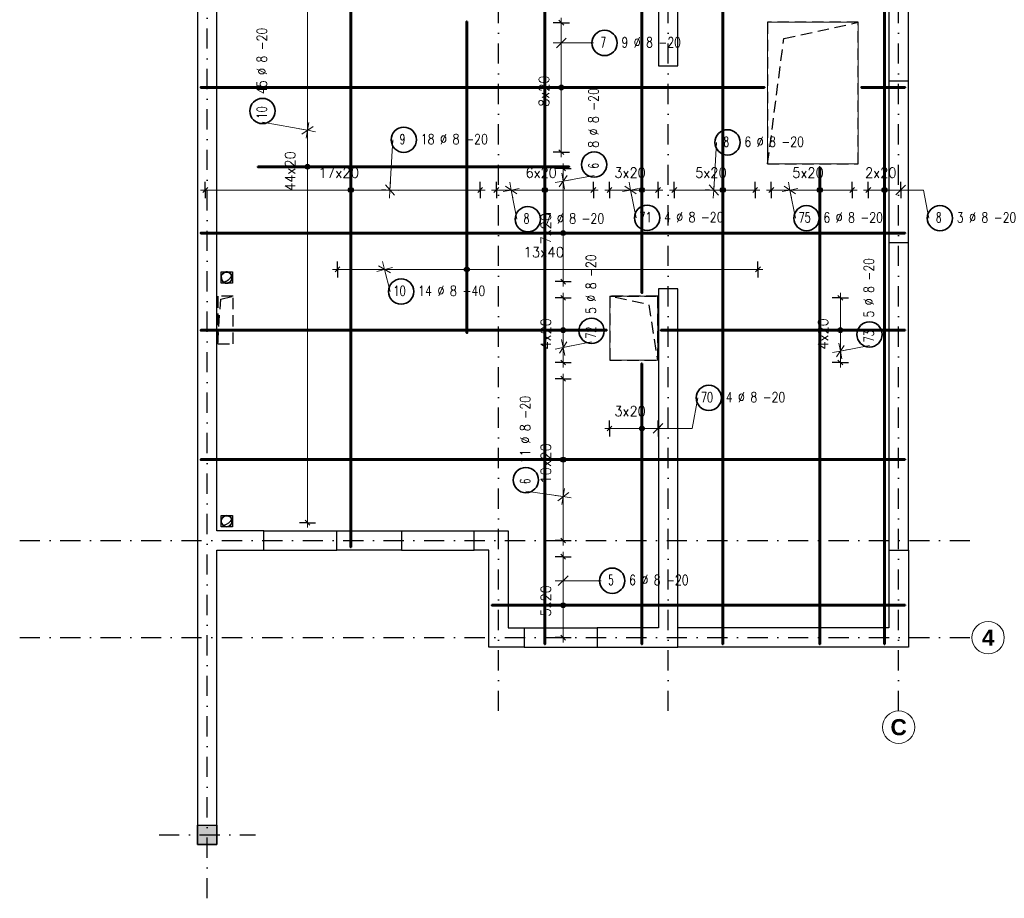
# Model space of a CAD drawing. Header units: millimetres. Extents: x -59549 to 24928, y -40343 to 39139.
# Tile 24 of 27: x -7248 to 4928, y 21869 to 32728. Entities that reach past the tile are written whole.
import ezdxf
from ezdxf.enums import TextEntityAlignment as Align

# ---------------------------------------------------------------- set-up
doc = ezdxf.new("R2010")
doc.units = ezdxf.units.MM
doc.header["$MEASUREMENT"] = 0
doc.set_wipeout_variables(frame=1)
for name, pattern in [('DASHDOT', [25.4, 12.7, -6.35, 0, -6.35]), ('DASHDOTX2', [2, 1, -0.5, 0, -0.5]), ('Hidden', [7.14375, 4.7625, -2.38125])]:
    doc.linetypes.add(name, pattern=pattern)
for name, color, linetype in [('k-nadproża', 4, 'Hidden'), ('k-osie', 1, 'DASHDOT'), ('k-stropy', 4, 'Hidden'), ('k-słupy', 2, 'Continuous'), ('k-ściany', 2, 'Continuous')]:
    doc.layers.add(name, color=color, linetype=linetype)
doc.layers.add('Ogólne', color=7, linetype='Continuous', lineweight=25)
doc.styles.add('ROMANS', font='romans__.ttf')
doc.styles.add('STYL_AUTOMATYCZNY_1', font='arialbd.ttf')

# ---------------------------------------------------------------- blocks, each defined once
blk = doc.blocks.new('KRESKOWANIE_0')
at = {"layer": 'Ogólne', "color": 7, "linetype": 'Continuous', "lineweight": 18, "transparency": 33554687}
for p, q in [((-4.246, 31.463), (-3.689, 31.361)), ((-3.689, 31.361), (-3.671, 31.459)), ((-3.689, 31.361), (-3.787, 31.379)), ((-3.759, 31.313), (-3.619, 31.409)), ((-3.689, 31.361), (-3.707, 31.263)), ((-3.689, 31.361), (-3.59, 31.343))]:
    blk.add_line(p, q, dxfattribs=at)
blk = doc.blocks.new('KRESKOWANIE_75')
at = {"layer": 'Ogólne', "color": 7, "linetype": 'Continuous', "lineweight": 18, "transparency": 33554687}
for p, q in [((-0.467, 25.854), (-0.587, 25.734)), ((-0.527, 25.794), (-0.527, 25.894)), ((-0.527, 25.794), (-0.627, 25.794)), ((-0.057, 25.794), (-0.527, 25.794)), ((-0.527, 25.794), (-0.427, 25.794)), ((-0.527, 25.794), (-0.527, 25.694))]:
    blk.add_line(p, q, dxfattribs=at)
blk = doc.blocks.new('KRESKOWANIE_76')
at = {"layer": 'Ogólne', "color": 7, "linetype": 'Continuous', "lineweight": 18, "transparency": 33554687}
for p, q in [((1.369, 31.212), (1.335, 30.623)), ((1.279, 30.687), (1.392, 30.56)), ((1.335, 30.623), (1.341, 30.723)), ((1.335, 30.623), (1.235, 30.629)), ((1.335, 30.623), (1.329, 30.523)), ((1.335, 30.623), (1.435, 30.617))]:
    blk.add_line(p, q, dxfattribs=at)
blk = doc.blocks.new('KRESKOWANIE_77')
at = {"layer": 'Ogólne', "color": 7, "linetype": 'Continuous', "lineweight": 18, "transparency": 33554687}
for p, q in [((-2.635, 31.244), (-2.669, 30.623)), ((-2.726, 30.686), (-2.613, 30.56)), ((-2.669, 30.623), (-2.664, 30.723)), ((-2.669, 30.623), (-2.769, 30.629)), ((-2.669, 30.623), (-2.675, 30.523)), ((-2.669, 30.623), (-2.569, 30.618))]:
    blk.add_line(p, q, dxfattribs=at)
blk = doc.blocks.new('KRESKOWANIE_78')
at = {"layer": 'Ogólne', "color": 7, "linetype": 'Continuous', "lineweight": 18, "transparency": 33554687}
for p, q in [((-1.17, 30.623), (-1.188, 30.721)), ((-1.17, 30.623), (-1.268, 30.605)), ((-1.1, 30.575), (-1.24, 30.671)), ((-1.17, 30.623), (-1.072, 30.642)), ((-1.102, 30.262), (-1.17, 30.623)), ((-1.17, 30.623), (-1.151, 30.525))]:
    blk.add_line(p, q, dxfattribs=at)
blk = doc.blocks.new('KRESKOWANIE_79')
at = {"layer": 'Ogólne', "color": 7, "linetype": 'Continuous', "lineweight": 18, "transparency": 33554687}
for p, q in [((0.306, 30.623), (0.287, 30.721)), ((0.306, 30.623), (0.208, 30.604)), ((0.377, 30.576), (0.236, 30.67)), ((0.306, 30.623), (0.404, 30.643)), ((0.374, 30.279), (0.306, 30.623)), ((0.306, 30.623), (0.326, 30.525))]:
    blk.add_line(p, q, dxfattribs=at)
blk = doc.blocks.new('KRESKOWANIE_80')
at = {"layer": 'Ogólne', "color": 7, "linetype": 'Continuous', "lineweight": 18, "transparency": 33554687}
for p, q in [((0.647, 27.676), (0.647, 27.776)), ((0.647, 27.676), (0.547, 27.676)), ((0.707, 27.736), (0.587, 27.616)), ((0.647, 27.676), (0.747, 27.676)), ((0.647, 27.676), (0.647, 27.576))]:
    blk.add_line(p, q, dxfattribs=at)
blk.add_lwpolyline([(1.138, 28.054), (1.07, 27.676), (0.647, 27.676)], dxfattribs=at)
blk = doc.blocks.new('KRESKOWANIE_81')
at = {"layer": 'Ogólne', "color": 7, "linetype": 'Continuous', "lineweight": 18, "transparency": 33554687}
for p, q in [((2.278, 30.623), (2.259, 30.721)), ((2.278, 30.623), (2.18, 30.604)), ((2.348, 30.576), (2.207, 30.671)), ((2.278, 30.623), (2.376, 30.642)), ((2.346, 30.275), (2.278, 30.623)), ((2.278, 30.623), (2.297, 30.525))]:
    blk.add_line(p, q, dxfattribs=at)
blk = doc.blocks.new('KRESKOWANIE_82')
at = {"layer": 'Ogólne', "color": 7, "linetype": 'Continuous', "lineweight": 18, "transparency": 33554687}
for p, q in [((3.647, 30.623), (3.647, 30.723)), ((3.647, 30.623), (3.547, 30.623)), ((3.707, 30.683), (3.587, 30.563)), ((3.647, 30.623), (3.747, 30.623)), ((3.647, 30.623), (3.647, 30.523))]:
    blk.add_line(p, q, dxfattribs=at)
blk.add_lwpolyline([(3.996, 30.275), (3.928, 30.623), (3.647, 30.623)], dxfattribs=at)
blk = doc.blocks.new('KRESKOWANIE_84')
at = {"layer": 'Ogólne', "color": 7, "linetype": 'Continuous', "lineweight": 18, "transparency": 33554687}
for p, q in [((-0.527, 26.834), (-0.512, 26.933)), ((-0.988, 26.902), (-0.527, 26.834)), ((-0.527, 26.834), (-0.626, 26.848)), ((-0.595, 26.783), (-0.459, 26.884)), ((-0.527, 26.834), (-0.542, 26.735)), ((-0.527, 26.834), (-0.428, 26.819))]:
    blk.add_line(p, q, dxfattribs=at)
blk = doc.blocks.new('KRESKOWANIE_85')
at = {"layer": 'Ogólne', "color": 7, "linetype": 'Continuous', "lineweight": 18, "transparency": 33554687}
for p, q in [((-0.527, 30.733), (-0.545, 30.831)), ((-0.527, 30.733), (-0.625, 30.715)), ((-0.478, 30.802), (-0.576, 30.663)), ((-0.144, 30.801), (-0.527, 30.733)), ((-0.527, 30.733), (-0.429, 30.75)), ((-0.527, 30.733), (-0.509, 30.634))]:
    blk.add_line(p, q, dxfattribs=at)
blk = doc.blocks.new('KRESKOWANIE_86')
at = {"layer": 'Ogólne', "color": 7, "linetype": 'Continuous', "lineweight": 18, "transparency": 33554687}
for p, q in [((-0.55, 32.441), (-0.55, 32.541)), ((-0.55, 32.441), (-0.65, 32.441)), ((-0.49, 32.501), (-0.61, 32.381)), ((-0.152, 32.441), (-0.55, 32.441)), ((-0.55, 32.441), (-0.45, 32.441)), ((-0.55, 32.441), (-0.55, 32.341))]:
    blk.add_line(p, q, dxfattribs=at)
blk = doc.blocks.new('KRESKOWANIE_88')
at = {"layer": 'Ogólne', "color": 7, "linetype": 'Continuous', "lineweight": 18, "transparency": 33554687}
for p, q in [((-0.48, 28.748), (-0.574, 28.607)), ((-0.527, 28.677), (-0.546, 28.775)), ((-0.176, 28.746), (-0.527, 28.677)), ((-0.527, 28.677), (-0.625, 28.658)), ((-0.527, 28.677), (-0.429, 28.696)), ((-0.527, 28.677), (-0.508, 28.579))]:
    blk.add_line(p, q, dxfattribs=at)
blk = doc.blocks.new('KRESKOWANIE_89')
at = {"layer": 'Ogólne', "color": 7, "linetype": 'Continuous', "lineweight": 18, "transparency": 33554687}
for p, q in [((2.901, 28.633), (2.803, 28.615)), ((2.949, 28.703), (2.853, 28.563)), ((2.901, 28.633), (2.882, 28.731)), ((3.261, 28.701), (2.901, 28.633)), ((2.901, 28.633), (2.999, 28.652)), ((2.901, 28.633), (2.92, 28.535))]:
    blk.add_line(p, q, dxfattribs=at)
blk = doc.blocks.new('KRESKOWANIE_90')
at = {"layer": 'Ogólne', "color": 7, "linetype": 'Continuous', "lineweight": 18, "transparency": 33554687}
for p, q in [((-2.736, 29.642), (-2.76, 29.739)), ((-2.736, 29.642), (-2.833, 29.618)), ((-2.663, 29.598), (-2.809, 29.685)), ((-2.736, 29.642), (-2.639, 29.666)), ((-2.668, 29.368), (-2.736, 29.642)), ((-2.736, 29.642), (-2.712, 29.545))]:
    blk.add_line(p, q, dxfattribs=at)

msp = doc.modelspace()

# ---------------------------------------------------------------- hatches: boundary and pattern name
at = {"layer": 'k-słupy'}
msp.add_hatch(color=256, dxfattribs=at).paths.add_polyline_path([(-4808.27, 22533.69), (-5048.27, 22533.69), (-5048.27, 22773.69), (-4808.27, 22773.69)])
at = {"layer": 'Ogólne', "linetype": 'Continuous', "lineweight": 25, "transparency": 33554687}
for points in [[(-580.13, 31890.82), (-520.14, 31890.82), (-524.34, 31905.82)], [(-580.13, 31890.82), (-524.34, 31905.82), (-575.93, 31905.82)], [(-575.93, 31905.82), (-524.34, 31905.82), (-535.14, 31916.62)], [(-575.93, 31905.82), (-535.14, 31916.62), (-565.13, 31916.62)], [(-565.13, 31916.62), (-535.14, 31916.62), (-550.13, 31920.82)], [(-575.93, 31875.82), (-520.14, 31890.82), (-580.13, 31890.82)], [(-575.93, 31875.82), (-524.34, 31875.82), (-520.14, 31890.82)], [(-565.13, 31865.02), (-524.34, 31875.82), (-575.93, 31875.82)], [(-565.13, 31865.02), (-535.14, 31865.02), (-524.34, 31875.82)], [(-535.14, 31865.02), (-565.13, 31865.02), (-550.13, 31860.82)], [(-3714.49, 30925.82), (-3662.89, 30925.82), (-3673.69, 30936.62)], [(-3714.49, 30925.82), (-3673.69, 30936.62), (-3703.69, 30936.62)], [(-3703.69, 30936.62), (-3673.69, 30936.62), (-3688.69, 30940.82)], [(-3718.69, 30910.82), (-3658.69, 30910.82), (-3662.89, 30925.82)], [(-3718.69, 30910.82), (-3662.89, 30925.82), (-3714.49, 30925.82)], [(-3714.49, 30895.82), (-3658.69, 30910.82), (-3718.69, 30910.82)], [(-3714.49, 30895.82), (-3662.89, 30895.82), (-3658.69, 30910.82)], [(-3703.69, 30885.02), (-3662.89, 30895.82), (-3714.49, 30895.82)], [(-3703.69, 30885.02), (-3673.69, 30885.02), (-3662.89, 30895.82)], [(-3673.69, 30885.02), (-3703.69, 30885.02), (-3688.69, 30880.82)], [(-3179.07, 30608.21), (-3179.07, 30638.21), (-3183.27, 30623.21)], [(-3179.07, 30638.21), (-3168.27, 30597.41), (-3168.27, 30649.01)], [(-3179.07, 30638.21), (-3179.07, 30608.21), (-3168.27, 30597.41)], [(-3168.27, 30649.01), (-3153.27, 30593.21), (-3153.27, 30653.21)], [(-3168.27, 30649.01), (-3168.27, 30597.41), (-3153.27, 30593.21)], [(-3153.27, 30653.21), (-3153.27, 30593.21), (-3138.27, 30597.41)], [(-3153.27, 30653.21), (-3138.27, 30597.41), (-3138.27, 30649.01)], [(-3138.27, 30649.01), (-3138.27, 30597.41), (-3127.47, 30608.21)], [(-3138.27, 30649.01), (-3127.47, 30608.21), (-3127.47, 30638.21)], [(-3127.47, 30638.21), (-3127.47, 30608.21), (-3123.27, 30623.21)], [(-779.07, 30608.21), (-779.07, 30638.21), (-783.27, 30623.21)], [(-779.07, 30638.21), (-768.27, 30597.41), (-768.27, 30649.01)], [(-779.07, 30638.21), (-779.07, 30608.21), (-768.27, 30597.41)], [(-768.27, 30649.01), (-753.27, 30593.21), (-753.27, 30653.21)], [(-768.27, 30649.01), (-768.27, 30597.41), (-753.27, 30593.21)], [(-753.27, 30653.21), (-753.27, 30593.21), (-738.27, 30597.41)], [(-753.27, 30653.21), (-738.27, 30597.41), (-738.27, 30649.01)], [(-738.27, 30649.01), (-738.27, 30597.41), (-727.47, 30608.21)], [(-738.27, 30649.01), (-727.47, 30608.21), (-727.47, 30638.21)], [(-727.47, 30638.21), (-727.47, 30608.21), (-723.27, 30623.21)], [(420.93, 30608.21), (420.93, 30638.21), (416.73, 30623.21)], [(420.93, 30638.21), (431.73, 30597.41), (431.73, 30649.01)], [(420.93, 30638.21), (420.93, 30608.21), (431.73, 30597.41)], [(431.73, 30649.01), (446.73, 30593.21), (446.73, 30653.21)], [(431.73, 30649.01), (431.73, 30597.41), (446.73, 30593.21)], [(446.73, 30653.21), (446.73, 30593.21), (461.73, 30597.41)], [(446.73, 30653.21), (461.73, 30597.41), (461.73, 30649.01)], [(461.73, 30649.01), (461.73, 30597.41), (472.53, 30608.21)], [(461.73, 30649.01), (472.53, 30608.21), (472.53, 30638.21)], [(472.53, 30638.21), (472.53, 30608.21), (476.73, 30623.21)], [(1420.93, 30608.21), (1420.93, 30638.21), (1416.73, 30623.21)], [(1420.93, 30638.21), (1431.73, 30597.41), (1431.73, 30649.01)], [(1420.93, 30638.21), (1420.93, 30608.21), (1431.73, 30597.41)], [(1431.73, 30649.01), (1446.73, 30593.21), (1446.73, 30653.21)], [(1431.73, 30649.01), (1431.73, 30597.41), (1446.73, 30593.21)], [(1446.73, 30653.21), (1446.73, 30593.21), (1461.73, 30597.41)], [(1446.73, 30653.21), (1461.73, 30597.41), (1461.73, 30649.01)], [(1461.73, 30649.01), (1461.73, 30597.41), (1472.53, 30608.21)], [(1461.73, 30649.01), (1472.53, 30608.21), (1472.53, 30638.21)], [(1472.53, 30638.21), (1472.53, 30608.21), (1476.73, 30623.21)], [(2620.93, 30608.21), (2620.93, 30638.21), (2616.73, 30623.21)], [(2620.93, 30638.21), (2631.73, 30597.41), (2631.73, 30649.01)], [(2620.93, 30638.21), (2620.93, 30608.21), (2631.73, 30597.41)], [(2631.73, 30649.01), (2646.73, 30593.21), (2646.73, 30653.21)], [(2631.73, 30649.01), (2631.73, 30597.41), (2646.73, 30593.21)], [(2646.73, 30653.21), (2646.73, 30593.21), (2661.73, 30597.41)], [(2646.73, 30653.21), (2661.73, 30597.41), (2661.73, 30649.01)], [(2661.73, 30649.01), (2661.73, 30597.41), (2672.53, 30608.21)], [(2661.73, 30649.01), (2672.53, 30608.21), (2672.53, 30638.21)], [(2672.53, 30638.21), (2672.53, 30608.21), (2676.73, 30623.21)], [(3420.93, 30608.21), (3420.93, 30638.21), (3416.73, 30623.21)], [(3420.93, 30638.21), (3431.73, 30597.41), (3431.73, 30649.01)], [(3420.93, 30638.21), (3420.93, 30608.21), (3431.73, 30597.41)], [(3431.73, 30649.01), (3446.73, 30593.21), (3446.73, 30653.21)], [(3431.73, 30649.01), (3431.73, 30597.41), (3446.73, 30593.21)], [(3446.73, 30653.21), (3446.73, 30593.21), (3461.73, 30597.41)], [(3446.73, 30653.21), (3461.73, 30597.41), (3461.73, 30649.01)], [(3461.73, 30649.01), (3461.73, 30597.41), (3472.53, 30608.21)], [(3461.73, 30649.01), (3472.53, 30608.21), (3472.53, 30638.21)], [(3472.53, 30638.21), (3472.53, 30608.21), (3476.73, 30623.21)], [(-556.98, 30090.82), (-496.98, 30090.82), (-501.18, 30105.82)], [(-556.98, 30090.82), (-501.18, 30105.82), (-552.78, 30105.82)], [(-552.78, 30075.82), (-496.98, 30090.82), (-556.98, 30090.82)], [(-552.78, 30105.82), (-501.18, 30105.82), (-511.98, 30116.62)], [(-552.78, 30105.82), (-511.98, 30116.62), (-541.98, 30116.62)], [(-552.78, 30075.82), (-501.18, 30075.82), (-496.98, 30090.82)], [(-541.98, 30116.62), (-511.98, 30116.62), (-526.98, 30120.82)], [(-541.98, 30065.02), (-501.18, 30075.82), (-552.78, 30075.82)], [(-541.98, 30065.02), (-511.98, 30065.02), (-501.18, 30075.82)], [(-511.98, 30065.02), (-541.98, 30065.02), (-526.98, 30060.82)], [(-1743.88, 29626.72), (-1743.88, 29656.72), (-1748.08, 29641.72)], [(-1743.88, 29656.72), (-1733.08, 29615.92), (-1733.08, 29667.52)], [(-1743.88, 29656.72), (-1743.88, 29626.72), (-1733.08, 29615.92)], [(-1733.08, 29667.52), (-1718.08, 29611.72), (-1718.08, 29671.72)], [(-1733.08, 29667.52), (-1733.08, 29615.92), (-1718.08, 29611.72)], [(-1718.08, 29671.72), (-1718.08, 29611.72), (-1703.08, 29615.92)], [(-1718.08, 29671.72), (-1703.08, 29615.92), (-1703.08, 29667.52)], [(-1703.08, 29667.52), (-1703.08, 29615.92), (-1692.28, 29626.72)], [(-1703.08, 29667.52), (-1692.28, 29626.72), (-1692.28, 29656.72)], [(-1692.28, 29656.72), (-1692.28, 29626.72), (-1688.08, 29641.72)], [(-556.98, 28890.82), (-496.98, 28890.82), (-501.18, 28905.82)], [(-556.98, 28890.82), (-501.18, 28905.82), (-552.78, 28905.82)], [(-552.78, 28875.82), (-496.98, 28890.82), (-556.98, 28890.82)], [(-552.78, 28905.82), (-501.18, 28905.82), (-511.98, 28916.62)], [(-552.78, 28905.82), (-511.98, 28916.62), (-541.98, 28916.62)], [(-552.78, 28875.82), (-501.18, 28875.82), (-496.98, 28890.82)], [(-541.98, 28865.02), (-501.18, 28875.82), (-552.78, 28875.82)], [(-541.98, 28916.62), (-511.98, 28916.62), (-526.98, 28920.82)], [(-541.98, 28865.02), (-511.98, 28865.02), (-501.18, 28875.82)], [(-511.98, 28865.02), (-541.98, 28865.02), (-526.98, 28860.82)], [(2871.03, 28890.82), (2931.03, 28890.82), (2926.83, 28905.82)], [(2871.03, 28890.82), (2926.83, 28905.82), (2875.23, 28905.82)], [(2875.23, 28875.82), (2931.03, 28890.82), (2871.03, 28890.82)], [(2875.23, 28905.82), (2926.83, 28905.82), (2916.03, 28916.62)], [(2875.23, 28905.82), (2916.03, 28916.62), (2886.03, 28916.62)], [(2875.23, 28875.82), (2926.83, 28875.82), (2931.03, 28890.82)], [(2886.03, 28865.02), (2926.83, 28875.82), (2875.23, 28875.82)], [(2886.03, 28916.62), (2916.03, 28916.62), (2901.03, 28920.82)], [(2886.03, 28865.02), (2916.03, 28865.02), (2926.83, 28875.82)], [(2916.03, 28865.02), (2886.03, 28865.02), (2901.03, 28860.82)], [(420.93, 27661.07), (420.93, 27691.07), (416.73, 27676.07)], [(420.93, 27691.07), (431.73, 27650.27), (431.73, 27701.87)], [(420.93, 27691.07), (420.93, 27661.07), (431.73, 27650.27)], [(431.73, 27701.87), (446.73, 27646.07), (446.73, 27706.07)], [(431.73, 27701.87), (431.73, 27650.27), (446.73, 27646.07)], [(446.73, 27706.07), (446.73, 27646.07), (461.73, 27650.27)], [(446.73, 27706.07), (461.73, 27650.27), (461.73, 27701.87)], [(461.73, 27701.87), (461.73, 27650.27), (472.53, 27661.07)], [(461.73, 27701.87), (472.53, 27661.07), (472.53, 27691.07)], [(472.53, 27691.07), (472.53, 27661.07), (476.73, 27676.07)], [(-556.98, 27290.82), (-496.98, 27290.82), (-501.18, 27305.82)], [(-556.98, 27290.82), (-501.18, 27305.82), (-552.78, 27305.82)], [(-552.78, 27275.82), (-496.98, 27290.82), (-556.98, 27290.82)], [(-552.78, 27305.82), (-501.18, 27305.82), (-511.98, 27316.62)], [(-552.78, 27305.82), (-511.98, 27316.62), (-541.98, 27316.62)], [(-552.78, 27275.82), (-501.18, 27275.82), (-496.98, 27290.82)], [(-541.98, 27265.02), (-501.18, 27275.82), (-552.78, 27275.82)], [(-541.98, 27316.62), (-511.98, 27316.62), (-526.98, 27320.82)], [(-541.98, 27265.02), (-511.98, 27265.02), (-501.18, 27275.82)], [(-511.98, 27265.02), (-541.98, 27265.02), (-526.98, 27260.82)], [(-556.98, 25490.82), (-496.98, 25490.82), (-501.18, 25505.82)], [(-556.98, 25490.82), (-501.18, 25505.82), (-552.78, 25505.82)], [(-552.78, 25475.82), (-496.98, 25490.82), (-556.98, 25490.82)], [(-552.78, 25505.82), (-501.18, 25505.82), (-511.98, 25516.62)], [(-552.78, 25505.82), (-511.98, 25516.62), (-541.98, 25516.62)], [(-552.78, 25475.82), (-501.18, 25475.82), (-496.98, 25490.82)], [(-541.98, 25465.02), (-501.18, 25475.82), (-552.78, 25475.82)], [(-541.98, 25516.62), (-511.98, 25516.62), (-526.98, 25520.82)], [(-541.98, 25465.02), (-511.98, 25465.02), (-501.18, 25475.82)], [(-511.98, 25465.02), (-541.98, 25465.02), (-526.98, 25460.82)]]:
    msp.add_hatch(color=7, dxfattribs=at).paths.add_polyline_path(points)

# ---------------------------------------------------------------- linework, layer by layer
at = {"layer": 'k-nadproża', "linetype": 'Continuous', "ltscale": 30}
for p, q in [((3501.73, 31970.82), (3501.73, 29970.82)), ((3741.73, 29970.82), (3741.73, 31970.82)), ((-4228.27, 26410.82), (-3328.27, 26410.82)), ((-2528.27, 26410.82), (-1628.27, 26410.82)), ((-4228.27, 26170.82), (-3328.27, 26170.82)), ((-2528.27, 26170.82), (-1628.27, 26170.82)), ((-1008.27, 25210.82), (-108.27, 25210.82)), ((-1008.27, 24970.82), (-108.27, 24970.82))]:
    msp.add_line(p, q, dxfattribs=at)
for points in [[(3741.73, 26170.82), (3741.73, 24970.82), (891.73, 24970.82)], [(3501.73, 26170.82), (3501.73, 25210.82), (891.73, 25210.82)]]:
    msp.add_lwpolyline(points, dxfattribs=at)
at = {"layer": 'k-osie', "linetype": 'DASHDOTX2', "ltscale": 250}
for p, q in [((-4928.27, 21868.85), (-4928.27, 38410.82)), ((-1328.27, 24184.17), (-1328.27, 38410.82)), ((771.73, 24184.17), (771.73, 38410.82)), ((3621.73, 24184.17), (3621.73, 38410.82)), ((-7248.27, 26290.82), (4528.38, 26290.82)), ((-7248.27, 25090.82), (4528.38, 25090.82)), ((-5524.08, 22653.69), (-4332.46, 22653.69))]:
    msp.add_line(p, q, dxfattribs=at)
at = {"layer": 'k-osie', "color": 3, "linetype": 'Continuous', "lineweight": 13}
for centre in [(4728.38, 25090.82), (3621.73, 23984.17)]:
    msp.add_circle(centre, 200, dxfattribs=at)
at = {"layer": 'k-stropy', "color": 1, "linetype": 'Hidden', "ltscale": 30}
for p, q in [((2201.73, 32495.82), (3121.73, 32695.82)), ((2001.73, 30944.82), (2201.73, 32495.82))]:
    msp.add_line(p, q, dxfattribs=at)
for points in [[(2001.73, 30944.82), (3121.73, 30944.82), (3121.73, 32695.82), (2001.73, 32695.82)], [(-4608.27, 29310.82), (-4798.27, 29310.82), (-4798.27, 28720.82), (-4762.63, 29275.69)], [(-4798.27, 28720.82), (-4608.27, 28720.82), (-4608.27, 29310.82), (-4798.27, 29310.82)], [(51.73, 28520.82), (641.73, 28520.82), (641.73, 29310.82), (51.73, 29310.82)]]:
    msp.add_lwpolyline(points, close=True, dxfattribs=at)
at = {"layer": 'k-stropy', "color": 1, "linetype": 'Hidden', "ltscale": 30, "flags": 128}
msp.add_lwpolyline([(51.73, 29310.82), (641.73, 29310.82), (641.73, 28520.82), (534.87, 29205.49)], close=True, dxfattribs=at)
at = {"layer": 'k-słupy'}
msp.add_lwpolyline([(-4808.27, 22533.69), (-5048.27, 22533.69), (-5048.27, 22773.69), (-4808.27, 22773.69)], close=True, dxfattribs=at)
at = {"layer": 'k-ściany'}
for points in [[(-4808.27, 26410.82), (-4808.27, 35970.82), (-3248.27, 35970.82), (-3248.27, 36210.82), (-5048.27, 36210.82), (-5048.27, 22533.69), (-4808.27, 22533.69), (-4808.27, 26170.82), (-4228.27, 26170.82), (-4228.27, 26410.82), (-4808.27, 26410.82)], [(-408.27, 36210.82), (-408.27, 35970.82), (651.73, 35970.82), (651.73, 32159.44), (891.73, 32159.44), (891.73, 35970.82), (3501.73, 35970.82), (3501.73, 31970.82), (3741.73, 31970.82), (3741.73, 36210.82), (-408.27, 36210.82)], [(3741.73, 26170.82), (3741.73, 29970.82), (3501.73, 29970.82), (3501.73, 26170.82), (3741.73, 26170.82)], [(-108.27, 24970.82), (891.73, 24970.82), (891.73, 29400.82), (651.73, 29400.82), (651.73, 25210.82), (-108.27, 25210.82), (-108.27, 24970.82)], [(-1628.27, 26410.82), (-1208.27, 26410.82), (-1208.27, 25210.82), (-1008.27, 25210.82), (-1008.27, 24970.82), (-1448.27, 24970.82), (-1448.27, 26170.82), (-1628.27, 26170.82), (-1628.27, 26410.82)]]:
    msp.add_lwpolyline(points, dxfattribs=at)
msp.add_lwpolyline([(-3328.27, 26410.82), (-2528.27, 26410.82), (-2528.27, 26170.82), (-3328.27, 26170.82)], close=True, dxfattribs=at)
at = {"layer": 'Ogólne', "color": 7, "linetype": 'Continuous', "lineweight": 18, "transparency": 33554687}
for p, q in [((-3688.69, 30910.82), (-3688.69, 35310.82)), ((-550.13, 32690.82), (-550.13, 32750.82)), ((-550.13, 31890.82), (-550.13, 32690.82)), ((-550.13, 31090.82), (-550.13, 31890.82)), ((-550.13, 31090.82), (-550.13, 31030.82)), ((-526.98, 30890.82), (-526.98, 30950.82)), ((-3688.69, 26510.82), (-3688.69, 30910.82)), ((-526.98, 30090.82), (-526.98, 30890.82)), ((-4953.27, 30623.21), (-5013.27, 30623.21)), ((-3153.27, 30623.21), (-1553.27, 30623.21)), ((-1553.27, 30623.21), (-1493.27, 30623.21)), ((-1353.27, 30623.21), (-1413.27, 30623.21)), ((-753.27, 30623.21), (-153.27, 30623.21)), ((-153.27, 30623.21), (-93.27, 30623.21)), ((46.73, 30623.21), (-13.27, 30623.21)), ((46.73, 30623.21), (446.73, 30623.21)), ((446.73, 30623.21), (646.73, 30623.21)), ((646.73, 30623.21), (706.73, 30623.21)), ((846.73, 30623.21), (786.73, 30623.21)), ((1446.73, 30623.21), (1846.73, 30623.21)), ((1846.73, 30623.21), (1906.73, 30623.21)), ((2046.73, 30623.21), (1986.73, 30623.21)), ((2646.73, 30623.21), (3046.73, 30623.21)), ((3046.73, 30623.21), (3106.73, 30623.21)), ((3246.73, 30623.21), (3186.73, 30623.21)), ((3246.73, 30623.21), (3446.73, 30623.21)), ((3446.73, 30623.21), (3646.73, 30623.21)), ((3646.73, 30623.21), (3706.73, 30623.21)), ((-526.98, 29490.82), (-526.98, 30090.82)), ((-3318.08, 29641.72), (-3378.08, 29641.72)), ((-3318.08, 29641.72), (-1718.08, 29641.72)), ((1881.92, 29641.72), (1941.92, 29641.72)), ((-526.98, 29490.82), (-526.98, 29430.82)), ((-526.98, 29290.82), (-526.98, 29350.82)), ((2901.03, 29290.82), (2901.03, 29350.82)), ((-526.98, 28890.82), (-526.98, 29290.82)), ((2901.03, 28890.82), (2901.03, 29290.82)), ((-526.98, 28490.82), (-526.98, 28890.82)), ((2901.03, 28490.82), (2901.03, 28890.82)), ((-526.98, 28490.82), (-526.98, 28430.82)), ((2901.03, 28490.82), (2901.03, 28430.82)), ((-526.98, 28290.82), (-526.98, 28350.82)), ((-526.98, 27290.82), (-526.98, 28290.82)), ((46.73, 27676.07), (-13.27, 27676.07)), ((46.73, 27676.07), (446.73, 27676.07)), ((446.73, 27676.07), (646.73, 27676.07)), ((646.73, 27676.07), (706.73, 27676.07)), ((-526.98, 26290.82), (-526.98, 27290.82)), ((-3688.69, 26510.82), (-3688.69, 26450.82)), ((-526.98, 26290.82), (-526.98, 26230.82)), ((-526.98, 26090.82), (-526.98, 26150.82)), ((-526.98, 25490.82), (-526.98, 26090.82)), ((-526.98, 25090.82), (-526.98, 25490.82)), ((-526.98, 25090.82), (-526.98, 25030.82))]:
    msp.add_line(p, q, dxfattribs=at)
at = {"layer": 'Ogólne', "color": 7, "linetype": 'Continuous', "lineweight": 25, "transparency": 33554687}
for p, q in [((-550.13, 32690.82), (-650.13, 32690.82)), ((-520.14, 32660.82), (-580.13, 32720.82)), ((-550.13, 32690.82), (-450.14, 32690.82)), ((-550.13, 31890.82), (-650.13, 31890.82)), ((-550.13, 31890.82), (-450.14, 31890.82)), ((-550.13, 31090.82), (-650.13, 31090.82)), ((-520.14, 31060.82), (-580.13, 31120.82)), ((-550.13, 31090.82), (-450.14, 31090.82)), ((-3688.69, 30910.82), (-3788.69, 30910.82)), ((-3688.69, 30910.82), (-3588.69, 30910.82)), ((-526.98, 30890.82), (-626.98, 30890.82)), ((-496.98, 30860.82), (-556.98, 30920.82)), ((-526.98, 30890.82), (-426.98, 30890.82)), ((-4953.27, 30623.21), (-4953.27, 30723.21)), ((-3153.27, 30623.21), (-3153.27, 30723.21)), ((-1553.27, 30623.21), (-1553.27, 30723.21)), ((-1353.27, 30623.21), (-1353.27, 30723.21)), ((-753.27, 30623.21), (-753.27, 30723.21)), ((-153.27, 30623.21), (-153.27, 30723.21)), ((46.73, 30623.21), (46.73, 30723.21)), ((446.73, 30623.21), (446.73, 30723.21)), ((646.73, 30623.21), (646.73, 30723.21)), ((846.73, 30623.21), (846.73, 30723.21)), ((1446.73, 30623.21), (1446.73, 30723.21)), ((1846.73, 30623.21), (1846.73, 30723.21)), ((2046.73, 30623.21), (2046.73, 30723.21)), ((2646.73, 30623.21), (2646.73, 30723.21)), ((3046.73, 30623.21), (3046.73, 30723.21)), ((3246.73, 30623.21), (3246.73, 30723.21)), ((3446.73, 30623.21), (3446.73, 30723.21)), ((3646.73, 30623.21), (3646.73, 30723.21)), ((-4983.27, 30593.21), (-4923.27, 30653.21)), ((-4953.27, 30623.21), (-4953.27, 30523.21)), ((-3153.27, 30623.21), (-3153.27, 30523.21)), ((-1583.27, 30593.21), (-1523.27, 30653.21)), ((-1553.27, 30623.21), (-1553.27, 30523.21)), ((-1383.27, 30593.21), (-1323.27, 30653.21)), ((-1353.27, 30623.21), (-1353.27, 30523.21)), ((-753.27, 30623.21), (-753.27, 30523.21)), ((-183.27, 30593.21), (-123.27, 30653.21)), ((-153.27, 30623.21), (-153.27, 30523.21)), ((16.73, 30593.21), (76.73, 30653.21)), ((46.73, 30623.21), (46.73, 30523.21)), ((446.73, 30623.21), (446.73, 30523.21)), ((616.73, 30593.21), (676.73, 30653.21)), ((646.73, 30623.21), (646.73, 30523.21)), ((816.73, 30593.21), (876.73, 30653.21)), ((846.73, 30623.21), (846.73, 30523.21)), ((1446.73, 30623.21), (1446.73, 30523.21)), ((1816.73, 30593.21), (1876.73, 30653.21)), ((1846.73, 30623.21), (1846.73, 30523.21)), ((2016.73, 30593.21), (2076.73, 30653.21)), ((2046.73, 30623.21), (2046.73, 30523.21)), ((2646.73, 30623.21), (2646.73, 30523.21)), ((3016.73, 30593.21), (3076.73, 30653.21)), ((3046.73, 30623.21), (3046.73, 30523.21)), ((3216.73, 30593.21), (3276.73, 30653.21)), ((3246.73, 30623.21), (3246.73, 30523.21)), ((3446.73, 30623.21), (3446.73, 30523.21)), ((3616.73, 30593.21), (3676.73, 30653.21)), ((3646.73, 30623.21), (3646.73, 30523.21)), ((-526.98, 30090.82), (-626.98, 30090.82)), ((-526.98, 30090.82), (-426.98, 30090.82)), ((-3318.08, 29641.72), (-3318.08, 29741.72)), ((-1718.08, 29641.72), (-1718.08, 29741.72)), ((1881.92, 29641.72), (1881.92, 29741.72)), ((-3348.08, 29611.72), (-3288.08, 29671.72)), ((-3318.08, 29641.72), (-3318.08, 29541.72)), ((-1718.08, 29641.72), (-1718.08, 29541.72)), ((1851.92, 29611.72), (1911.92, 29671.72)), ((1881.92, 29641.72), (1881.92, 29541.72)), ((-526.98, 29490.82), (-626.98, 29490.82)), ((-496.98, 29460.82), (-556.98, 29520.82)), ((-526.98, 29490.82), (-426.98, 29490.82)), ((-526.98, 29290.82), (-626.98, 29290.82)), ((-496.98, 29260.82), (-556.98, 29320.82)), ((-526.98, 29290.82), (-426.98, 29290.82)), ((2901.03, 29290.82), (2801.03, 29290.82)), ((2931.03, 29260.82), (2871.03, 29320.82)), ((2901.03, 29290.82), (3001.03, 29290.82)), ((-526.98, 28890.82), (-626.98, 28890.82)), ((-526.98, 28890.82), (-426.98, 28890.82)), ((2901.03, 28890.82), (2801.03, 28890.82)), ((2901.03, 28890.82), (3001.03, 28890.82)), ((-496.98, 28460.82), (-556.98, 28520.82)), ((2931.03, 28460.82), (2871.03, 28520.82)), ((-526.98, 28490.82), (-626.98, 28490.82)), ((-526.98, 28490.82), (-426.98, 28490.82)), ((2901.03, 28490.82), (2801.03, 28490.82)), ((2901.03, 28490.82), (3001.03, 28490.82)), ((-526.98, 28290.82), (-626.98, 28290.82)), ((-496.98, 28260.82), (-556.98, 28320.82)), ((-526.98, 28290.82), (-426.98, 28290.82)), ((46.73, 27676.07), (46.73, 27776.07)), ((446.73, 27676.07), (446.73, 27776.07)), ((646.73, 27676.07), (646.73, 27776.07)), ((16.73, 27646.07), (76.73, 27706.07)), ((46.73, 27676.07), (46.73, 27576.07)), ((446.73, 27676.07), (446.73, 27576.07)), ((616.73, 27646.07), (676.73, 27706.07)), ((646.73, 27676.07), (646.73, 27576.07)), ((-526.98, 27290.82), (-626.98, 27290.82)), ((-526.98, 27290.82), (-426.98, 27290.82)), ((-3688.69, 26510.82), (-3788.69, 26510.82)), ((-3658.69, 26480.82), (-3718.69, 26540.82)), ((-3688.69, 26510.82), (-3588.69, 26510.82)), ((-496.98, 26260.82), (-556.98, 26320.82)), ((-526.98, 26290.82), (-626.98, 26290.82)), ((-526.98, 26290.82), (-426.98, 26290.82)), ((-526.98, 26090.82), (-626.98, 26090.82)), ((-496.98, 26060.82), (-556.98, 26120.82)), ((-526.98, 26090.82), (-426.98, 26090.82)), ((-526.98, 25490.82), (-626.98, 25490.82)), ((-526.98, 25490.82), (-426.98, 25490.82)), ((-526.98, 25090.82), (-626.98, 25090.82)), ((-496.98, 25060.82), (-556.98, 25120.82)), ((-526.98, 25090.82), (-426.98, 25090.82))]:
    msp.add_line(p, q, dxfattribs=at)
at = {"layer": 'Ogólne', "color": 5, "linetype": 'Continuous', "lineweight": 50, "transparency": 33554687}
for points in [[(-3149.27, 36170.82), (-3149.27, 26210.82), (-3157.27, 26210.82), (-3157.27, 36170.82), (-3149.27, 36170.82)], [(-749.27, 36170.82), (-749.27, 25010.82), (-757.27, 25010.82), (-757.27, 36170.82), (-749.27, 36170.82)], [(450.73, 36170.82), (450.73, 29350.82), (442.73, 29350.82), (442.73, 36170.82), (450.73, 36170.82)], [(1450.73, 36170.82), (1450.73, 25010.82), (1442.73, 25010.82), (1442.73, 36170.82), (1450.73, 36170.82)], [(3450.73, 36170.82), (3450.73, 25010.82), (3442.73, 25010.82), (3442.73, 36170.82), (3450.73, 36170.82)], [(-1714.08, 32707.84), (-1714.08, 28857.84), (-1722.08, 28857.84), (-1722.08, 32707.84), (-1714.08, 32707.84)], [(1961.73, 31886.82), (-5008.27, 31886.82), (-5008.27, 31894.82), (1961.73, 31894.82), (1961.73, 31886.82)], [(3701.73, 31886.82), (3161.73, 31886.82), (3161.73, 31894.82), (3701.73, 31894.82), (3701.73, 31886.82)], [(-4303.27, 30914.82), (-453.27, 30914.82), (-453.27, 30906.82), (-4303.27, 30906.82), (-4303.27, 30914.82)], [(2650.73, 30904.82), (2650.73, 25010.82), (2642.73, 25010.82), (2642.73, 30904.82), (2650.73, 30904.82)], [(3701.73, 30086.82), (-5008.27, 30086.82), (-5008.27, 30094.82), (3701.73, 30094.82), (3701.73, 30086.82)], [(11.73, 28886.82), (-5008.27, 28886.82), (-5008.27, 28894.82), (11.73, 28894.82), (11.73, 28886.82)], [(3701.73, 28886.82), (681.73, 28886.82), (681.73, 28894.82), (3701.73, 28894.82), (3701.73, 28886.82)], [(450.73, 28480.82), (450.73, 25010.82), (442.73, 25010.82), (442.73, 28480.82), (450.73, 28480.82)], [(3701.73, 27286.82), (-5008.27, 27286.82), (-5008.27, 27294.82), (3701.73, 27294.82), (3701.73, 27286.82)], [(3701.73, 25486.82), (-1408.27, 25486.82), (-1408.27, 25494.82), (3701.73, 25494.82), (3701.73, 25486.82)]]:
    msp.add_lwpolyline(points, dxfattribs=at)
at = {"layer": 'Ogólne', "color": 52, "linetype": 'Continuous', "lineweight": 18, "transparency": 33554687}
for points in [[(2001.73, 30944.82), (3121.73, 30944.82), (3121.73, 32695.82), (2001.73, 32695.82), (2001.73, 30944.82)], [(51.73, 28520.82), (641.73, 28520.82), (641.73, 29310.82), (51.73, 29310.82), (51.73, 28520.82)]]:
    msp.add_lwpolyline(points, dxfattribs=at)
at = {"layer": 'Ogólne', "color": 7, "linetype": 'Continuous', "lineweight": 18, "transparency": 33554687}
for points in [[(-4953.27, 30623.21), (-3762.41, 30623.21), (-3762.41, 30623.21), (-3153.27, 30623.21)], [(-1353.27, 30623.21), (-1201.57, 30623.21), (-1201.57, 30623.21), (-753.27, 30623.21)], [(846.73, 30623.21), (898.43, 30623.21), (898.43, 30623.21), (1446.73, 30623.21)], [(2046.73, 30623.21), (2098.43, 30623.21), (2098.43, 30623.21), (2646.73, 30623.21)], [(-1718.08, 29641.72), (-1227.22, 29641.72), (-1227.22, 29641.72), (1881.92, 29641.72)]]:
    msp.add_lwpolyline(points, dxfattribs=at)
at = {"layer": 'Ogólne', "color": 6, "linetype": 'Continuous', "lineweight": 35, "transparency": 33554687}
for centre in [(-15.1, 32440.98), (-4245.84, 31599.97), (-2498.68, 31244.41), (1505.86, 31212.01), (-144.23, 30937.41), (-965.05, 30262.3), (510.99, 30279.67), (2482.65, 30275.33), (4132.34, 30275.33), (-2531.32, 29368.5), (-175.83, 28882.05), (3261.07, 28838.02), (1274.33, 28054.04), (-988.24, 27038.37), (79.58, 25794.22)]:
    msp.add_circle(centre, 156.25, dxfattribs=at)
at = {"layer": 'Ogólne', "color": 7, "linetype": 'Continuous', "lineweight": 25, "transparency": 33554687}
for centre in [(-550.13, 31890.82), (-3688.69, 30910.82), (-3153.27, 30623.21), (-753.27, 30623.21), (446.73, 30623.21), (1446.73, 30623.21), (2646.73, 30623.21), (3446.73, 30623.21), (-526.98, 30090.82), (-1718.08, 29641.72), (-526.98, 28890.82), (2901.03, 28890.82), (446.73, 27676.07), (-526.98, 27290.82), (-526.98, 25490.82)]:
    msp.add_circle(centre, 30, dxfattribs=at)

# ---------------------------------------------------------------- block references
at = {"layer": 'Ogólne', "color": 7, "linetype": 'Continuous', "lineweight": 18, "transparency": 33554687, "xscale": 1000, "yscale": 1000, "zscale": 1000}
for name in ['KRESKOWANIE_86', 'KRESKOWANIE_0', 'KRESKOWANIE_77', 'KRESKOWANIE_76', 'KRESKOWANIE_85', 'KRESKOWANIE_78', 'KRESKOWANIE_79', 'KRESKOWANIE_81', 'KRESKOWANIE_82', 'KRESKOWANIE_90', 'KRESKOWANIE_88', 'KRESKOWANIE_89', 'KRESKOWANIE_80', 'KRESKOWANIE_84', 'KRESKOWANIE_75']:
    msp.add_blockref(name, (0, 0), dxfattribs=at)

# ---------------------------------------------------------------- texts
at = {"layer": 'k-osie', "color": 7, "lineweight": 13, "style": 'STYL_AUTOMATYCZNY_1'}
for tag, text, p in [('4', '3', (4728.38, 25190.82)), ('C', 'C', (3621.73, 24084.17))]:
    msp.add_attdef(tag, text=text, height=200, dxfattribs=at).set_placement(p, align=Align.TOP_CENTER)
at = {"layer": 'Ogólne', "color": 7, "linetype": 'Continuous', "lineweight": 25, "transparency": 33554687, "char_height": 125, "attachment_point": 7, "style": 'ROMANS'}
for s, insert, width in [('\\W0.79;\\fRomanS|i1|b0|c0|p0; 9 %%c 8 -20 ', (125.83, 32386.61), 1172.1455), ('\\W0.62;\\fRomanS|i1|b0|c0|p0;7', (-63.77, 32386.61), 136.2292), ('\\W0.62;\\fRomanS|i1|b0|c0|p0;9', (-2547.35, 31190.04), 136.2293), ('\\W0.80;\\fRomanS|i1|b0|c0|p0; 18 %%c 8 -20 ', (-2357.75, 31190.04), 1269.893), ('\\W0.62;\\fRomanS|i1|b0|c0|p0;8', (1457.19, 31157.64), 136.2292), ('\\W0.79;\\fRomanS|i1|b0|c0|p0; 6 %%c 8 -20 ', (1646.8, 31157.64), 1172.1455), ('\\W0.97;\\fRomanS|i1|b0|c0|p0;17x20', (-3553.95, 30774.87), 650.9066), ('\\W0.94;\\fRomanS|i1|b0|c0|p0;6x20', (-993.11, 30774.87), 527.2754), ('\\W0.94;\\fRomanS|i1|b0|c0|p0;3x20', (106.89, 30774.87), 527.2753), ('\\W0.94;\\fRomanS|i1|b0|c0|p0;5x20', (1106.89, 30774.87), 527.2755), ('\\W0.94;\\fRomanS|i1|b0|c0|p0;5x20', (2306.89, 30774.87), 527.2753), ('\\W0.94;\\fRomanS|i1|b0|c0|p0;2x20', (3206.89, 30774.87), 527.2754), ('\\W0.62;\\fRomanS|i1|b0|c0|p0;8', (-1013.72, 30207.93), 136.2293), ('\\W0.79;\\fRomanS|i1|b0|c0|p0; 7 %%c 8 -20 ', (-824.11, 30207.93), 1172.1455), ('\\W0.73;\\fRomanS|i1|b0|c0|p0;71', (413.64, 30225.29), 240.5008), ('\\W0.79;\\fRomanS|i1|b0|c0|p0; 4 %%c 8 -20 ', (651.92, 30225.29), 1172.1454), ('\\W0.70;\\fRomanS|i1|b0|c0|p0;75', (2385.31, 30220.95), 238.549), ('\\W0.79;\\fRomanS|i1|b0|c0|p0; 6 %%c 8 -20 ', (2623.58, 30220.95), 1172.1455), ('\\W0.62;\\fRomanS|i1|b0|c0|p0;8', (4083.66, 30220.95), 136.2293), ('\\W0.79;\\fRomanS|i1|b0|c0|p0; 3 %%c 8 -20 ', (4273.27, 30220.95), 1172.1456), ('\\W0.97;\\fRomanS|i1|b0|c0|p0;13x40', (-1018.76, 29793.38), 650.9066), ('\\W0.73;\\fRomanS|i1|b0|c0|p0;10', (-2628.66, 29314.13), 240.5008), ('\\W0.80;\\fRomanS|i1|b0|c0|p0; 14 %%c 8 -40 ', (-2390.38, 29314.13), 1269.893), ('\\W0.79;\\fRomanS|i1|b0|c0|p0; 4 %%c 8 -20 ', (1415.26, 27999.66), 1172.1454), ('\\W0.70;\\fRomanS|i1|b0|c0|p0;70', (1176.99, 27999.66), 238.549), ('\\W0.94;\\fRomanS|i1|b0|c0|p0;3x20', (106.89, 27827.73), 527.2753), ('\\W0.62;\\fRomanS|i1|b0|c0|p0;5', (30.91, 25739.84), 136.2293), ('\\W0.79;\\fRomanS|i1|b0|c0|p0; 6 %%c 8 -20 ', (220.51, 25739.84), 1172.1455)]:
    msp.add_mtext(s, dxfattribs=dict(at, insert=insert, width=width))
at = {"layer": 'Ogólne', "color": 7, "linetype": 'Continuous', "lineweight": 25, "transparency": 33554687, "char_height": 125, "attachment_point": 7, "rotation": 90.000003, "style": 'ROMANS'}
for s, insert, width in [('\\W0.79;\\fRomanS|i1|b0|c0|p0; 45 %%c 8 -20  ', (-4191.46, 31740.9), 1371.6635), ('\\W0.94;\\fRomanS|i1|b0|c0|p0;8x20', (-701.79, 31650.97), 527.2753), ('\\W0.73;\\fRomanS|i1|b0|c0|p0;10', (-4191.46, 31502.63), 240.5009), ('\\W0.79;\\fRomanS|i1|b0|c0|p0; 8 %%c 8 -20 ', (-89.85, 31078.35), 1172.1455), ('\\W0.95;\\fRomanS|i1|b0|c0|p0;44x20', (-3840.35, 30610.13), 649.7572), ('\\W0.62;\\fRomanS|i1|b0|c0|p0;6', (-89.85, 30888.74), 136.2293), ('\\W0.94;\\fRomanS|i1|b0|c0|p0;7x20', (-678.64, 29950.97), 527.2753), ('\\W0.79;\\fRomanS|i1|b0|c0|p0; 5 %%c 8 -20 ', (-121.45, 29022.98), 1172.1454), ('\\W0.79;\\fRomanS|i1|b0|c0|p0; 5 %%c 8 -20 ', (3315.45, 28978.95), 1172.1456), ('\\W0.94;\\fRomanS|i1|b0|c0|p0;4x20', (-678.64, 28650.97), 527.2755), ('\\W0.94;\\fRomanS|i1|b0|c0|p0;4x20', (2749.37, 28650.97), 527.2755), ('\\W0.70;\\fRomanS|i1|b0|c0|p0;72', (-121.45, 28784.71), 238.549), ('\\W0.70;\\fRomanS|i1|b0|c0|p0;73', (3315.45, 28740.68), 238.5488), ('\\W0.80;\\fRomanS|i1|b0|c0|p0; 11 %%c 8 -20 ', (-933.87, 27179.3), 1270.2801), ('\\W0.97;\\fRomanS|i1|b0|c0|p0;10x20', (-678.64, 26990.13), 650.9065), ('\\W0.62;\\fRomanS|i1|b0|c0|p0;6', (-933.87, 26989.7), 136.2293), ('\\W0.94;\\fRomanS|i1|b0|c0|p0;5x20', (-678.64, 25350.97), 527.2755)]:
    msp.add_mtext(s, dxfattribs=dict(at, insert=insert, width=width))

# ---------------------------------------------------------------- next in the draw order: wipeouts: each hides what was drawn before it
at = {"color": 1, "linetype": 'Hidden', "ltscale": 30}
msp.add_wipeout([(-4724.92, 29487.13), (-4724.92, 29487.13), (-4691.94, 29475.92), (-4657.91, 29483.34), (-4632.6, 29507.26), (-4623.27, 29540.82), (-4623.27, 29540.82), (-4623.27, 29540.82), (-4627.08, 29562.74), (-4627.08, 29562.74), (-4627.08, 29562.74), (-4651.32, 29527.79), (-4684.98, 29501.78)], dxfattribs=at).dxf.layer = 'k-stropy'
at = {"color": 1, "linetype": 'Continuous'}
msp.add_wipeout([(-4724.92, 26477.13), (-4724.92, 26477.13), (-4691.94, 26465.92), (-4657.91, 26473.34), (-4632.6, 26497.26), (-4623.27, 26530.82), (-4623.27, 26530.82), (-4623.27, 26530.82), (-4627.08, 26552.74), (-4627.08, 26552.74), (-4627.08, 26552.74), (-4651.32, 26517.79), (-4684.98, 26491.78)], dxfattribs=at).dxf.layer = 'k-stropy'

# ---------------------------------------------------------------- next in the draw order: linework, layer by layer
at = {"layer": 'k-stropy', "color": 1, "linetype": 'Hidden', "ltscale": 30}
for points in [[(-4758.27, 29610.82), (-4688.28, 29610.82), (-4618.27, 29610.82)], [(-4758.27, 29470.82), (-4758.27, 29540.82), (-4758.27, 29610.82)], [(-4618.27, 29610.82), (-4618.27, 29540.82), (-4618.27, 29470.82)], [(-4618.27, 29470.82), (-4688.28, 29470.82), (-4758.27, 29470.82)]]:
    msp.add_lwpolyline(points, dxfattribs=at)
msp.add_lwpolyline([(-4688.28, 29610.82, 0.41416277), (-4758.27, 29540.82, 0.41415898), (-4688.28, 29470.82, 0.41415899), (-4618.27, 29540.82, 0.41416278)], format="xyb", close=True, dxfattribs=at)
for points in [[(-4724.92, 29487.13, -0.24783173), (-4753.27, 29540.82, -0.84122569), (-4627.08, 29562.74)], [(-4724.92, 29487.13, 0.60278021), (-4623.27, 29540.82, 0.08623294), (-4627.08, 29562.74)], [(-4627.08, 29562.74, -0.23385265), (-4724.92, 29487.13)]]:
    msp.add_lwpolyline(points, format="xyb", dxfattribs=at)
at = {"layer": 'k-stropy', "color": 1, "linetype": 'Continuous'}
for points in [[(-4758.27, 26600.82), (-4688.28, 26600.82), (-4618.27, 26600.82)], [(-4758.27, 26460.82), (-4758.27, 26530.82), (-4758.27, 26600.82)], [(-4618.27, 26600.82), (-4618.27, 26530.82), (-4618.27, 26460.82)], [(-4618.27, 26460.82), (-4688.28, 26460.82), (-4758.27, 26460.82)]]:
    msp.add_lwpolyline(points, dxfattribs=at)
msp.add_lwpolyline([(-4688.28, 26600.82, 0.41416277), (-4758.27, 26530.82, 0.41415898), (-4688.28, 26460.82, 0.41415899), (-4618.27, 26530.82, 0.41416278)], format="xyb", close=True, dxfattribs=at)
for points in [[(-4724.92, 26477.13, -0.24783173), (-4753.27, 26530.82, -0.84122569), (-4627.08, 26552.74)], [(-4724.92, 26477.13, 0.60278021), (-4623.27, 26530.82, 0.08623294), (-4627.08, 26552.74)], [(-4627.08, 26552.74, -0.23385265), (-4724.92, 26477.13)]]:
    msp.add_lwpolyline(points, format="xyb", dxfattribs=at)

doc.saveas('drawing.dxf')
